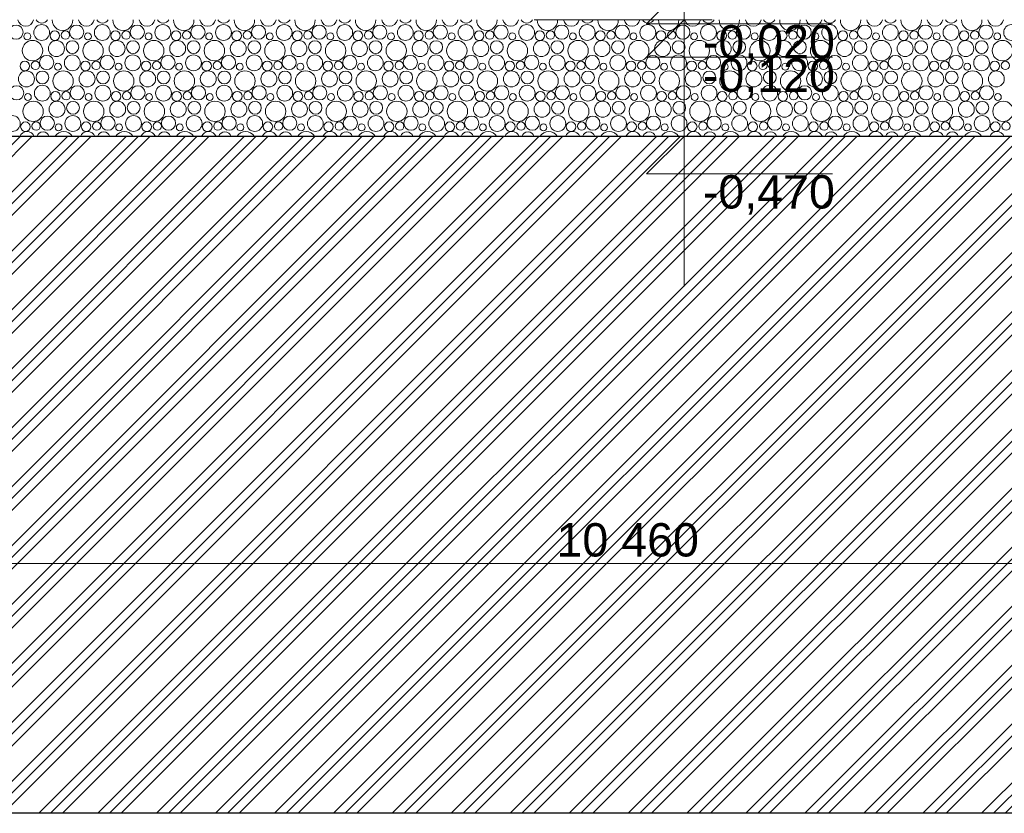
# Model space of a CAD drawing. Header units: millimetres. Extents: x 1798021 to 1815325, y -2500 to 6534.
# Tile 18 of 98: x 1804906 to 1807860, y -2500 to -120. Entities that reach past the tile are written whole.
import ezdxf

# ---------------------------------------------------------------- set-up
doc = ezdxf.new("R2010")
doc.units = ezdxf.units.MM
doc.header["$MEASUREMENT"] = 0
for name, color, linetype in [('2 - KÓTA NS.2D', 7, 'Continuous'), ('3 - TERÉN NEZPEVNĚNÝ.3D', 7, 'Continuous'), ('3 - ZÁKLADOVÉ DESKY.3D', 7, 'Continuous'), ('Konstrukce – Dělicí čáry vrstev', 7, 'Continuous'), ('Výplně – Řezové', 7, 'Continuous')]:
    doc.layers.add(name, color=color, linetype=linetype)
doc.styles.add('GENEROVANÝ_STYL_1', font='Arial.ttf')
doc.dimstyles.new('GENEROVANÝ_STYL__2', dxfattribs={"dimtxt": 100, "dimasz": 85.5, "dimexe": 0.18, "dimexo": 450, "dimgap": 0, "dimtad": 1, "dimtih": 1, "dimtoh": 1, "dimdec": 0, "dimzin": 0, "dimdsep": 46, "dimtxsty": 'GENEROVANÝ_STYL_1', "dimblk": 'ARROWHEAD_6', "dimblk1": 'ARROWHEAD_6', "dimblk2": 'ARROWHEAD_6', "dimcen": 0.09, "dimclrd": 256, "dimclre": 256, "dimclrt": 256, "dimazin": 0, "dimtfac": 1, "dimtdec": 4, "dimtmove": 0, "dimatfit": 3, "dimfxl": 1, "dimtolj": 1, "dimtzin": 0, "dimarcsym": 0})

# ---------------------------------------------------------------- blocks, each defined once
blk = doc.blocks.new('Řez_3', base_point=(1118812.4, 0))
at = {"layer": 'Výplně – Řezové', "linetype": 'Continuous', "lineweight": 0, "true_color": 0x000000}
h = blk.add_hatch(dxfattribs=at)
h.set_pattern_fill('TERÉN___PŮVODNÍ', color=18, style=0, pattern_type=2)
h.set_pattern_definition([(45, (1118812.4, 0), (-88.388348, 88.388348), []), (45, (1118794.72, 17.68), (-88.388348, 88.388348), []), (45, (1118777.04, 35.36), (-88.388348, 88.388348), [])])
h.paths.add_polyline_path([(1798679.7, -240), (1798679.7, -2500), (1814611.1, -2500), (1814611.1, -240), (1813406.5, -240), (1813406.5, -1060), (1812556.5, -1060), (1812556.5, -469.7), (1800896.5, -469.7), (1800896.5, -1060), (1800046.5, -1060), (1800046.5, -240)])
at = {"layer": '3 - TERÉN NEZPEVNĚNÝ.3D', "color": 7, "linetype": 'Continuous', "lineweight": 30}
blk.add_line((1814611.1, -2500), (1798679.7, -2500), dxfattribs=at)
blk = doc.blocks.new('*X60', base_point=(1118812.4, 0))
at = {"layer": 'Výplně – Řezové', "color": 7, "linetype": 'Continuous', "lineweight": 0}
for centre, radius in [((1804895.6, -157.1), 21.3), ((1804972.3, -158.1), 23.7), ((1805077.4, -157.1), 21.3), ((1805154.2, -158.1), 23.7), ((1805259.3, -157.1), 21.3), ((1805336, -158.1), 23.7), ((1805441.2, -157.1), 21.3), ((1805517.9, -158.1), 23.7), ((1805623, -157.1), 21.3), ((1805699.7, -158.1), 23.7), ((1805804.9, -157.1), 21.3), ((1805881.6, -158.1), 23.7), ((1805986.7, -157.1), 21.3), ((1806063.5, -158.1), 23.7), ((1806168.6, -157.1), 21.3), ((1806245.3, -158.1), 23.7), ((1806350.4, -157.1), 21.3), ((1806427.2, -158.1), 23.7), ((1806532.3, -157.1), 21.3), ((1806609, -158.1), 23.7), ((1806714.1, -157.1), 21.3), ((1806790.9, -158.1), 23.7), ((1806896, -157.1), 21.3), ((1806972.7, -158.1), 23.7), ((1807077.8, -157.1), 21.3), ((1807154.6, -158.1), 23.7), ((1807259.7, -157.1), 21.3), ((1807336.4, -158.1), 23.7), ((1807441.5, -157.1), 21.3), ((1807518.3, -158.1), 23.7), ((1807623.4, -157.1), 21.3), ((1807700.1, -158.1), 23.7), ((1807805.3, -157.1), 21.3), ((1807882, -158.1), 23.7), ((1804929.3, -169.8), 10.3), ((1805011.8, -167.7), 14.3), ((1805043.8, -165.9), 12.5), ((1805111.1, -169.8), 10.3), ((1805193.7, -167.7), 14.3), ((1805225.6, -165.9), 12.5), ((1805293, -169.8), 10.3), ((1805375.6, -167.7), 14.3), ((1805407.5, -165.9), 12.5), ((1805474.8, -169.8), 10.3), ((1805557.4, -167.7), 14.3), ((1805589.3, -165.9), 12.5), ((1805656.7, -169.8), 10.3), ((1805739.3, -167.7), 14.3), ((1805771.2, -165.9), 12.5), ((1805838.5, -169.8), 10.3), ((1805921.1, -167.7), 14.3), ((1805953, -165.9), 12.5), ((1806020.4, -169.8), 10.3), ((1806103, -167.7), 14.3), ((1806134.9, -165.9), 12.5), ((1806202.3, -169.8), 10.3), ((1806284.8, -167.7), 14.3), ((1806316.7, -165.9), 12.5), ((1806384.1, -169.8), 10.3), ((1806466.7, -167.7), 14.3), ((1806498.6, -165.9), 12.5), ((1806566, -169.8), 10.3), ((1806648.5, -167.7), 14.3), ((1806680.4, -165.9), 12.5), ((1806747.8, -169.8), 10.3), ((1806830.4, -167.7), 14.3), ((1806862.3, -165.9), 12.5), ((1806929.7, -169.8), 10.3), ((1807012.2, -167.7), 14.3), ((1807044.2, -165.9), 12.5), ((1807111.5, -169.8), 10.3), ((1807194.1, -167.7), 14.3), ((1807226, -165.9), 12.5), ((1807293.4, -169.8), 10.3), ((1807375.9, -167.7), 14.3), ((1807407.9, -165.9), 12.5), ((1807475.2, -169.8), 10.3), ((1807557.8, -167.7), 14.3), ((1807589.7, -165.9), 12.5), ((1807657.1, -169.8), 10.3), ((1807739.7, -167.7), 14.3), ((1807771.6, -165.9), 12.5), ((1807838.9, -169.8), 10.3), ((1804944.9, -212.6), 30.6), ((1805016.7, -206.4), 23.9), ((1805064.7, -202), 19.2), ((1805126.7, -212.6), 30.6), ((1805198.5, -206.4), 23.9), ((1805246.5, -202), 19.2), ((1805308.6, -212.6), 30.6), ((1805380.4, -206.4), 23.9), ((1805428.4, -202), 19.2), ((1805490.5, -212.6), 30.6), ((1805562.2, -206.4), 23.9), ((1805610.3, -202), 19.2), ((1805672.3, -212.6), 30.6), ((1805744.1, -206.4), 23.9), ((1805792.1, -202), 19.2), ((1805854.2, -212.6), 30.6), ((1805925.9, -206.4), 23.9), ((1805974, -202), 19.2), ((1806036, -212.6), 30.6), ((1806107.8, -206.4), 23.9), ((1806155.8, -202), 19.2), ((1806217.9, -212.6), 30.6), ((1806289.7, -206.4), 23.9), ((1806337.7, -202), 19.2), ((1806399.7, -212.6), 30.6), ((1806471.5, -206.4), 23.9), ((1806519.5, -202), 19.2), ((1806581.6, -212.6), 30.6), ((1806653.4, -206.4), 23.9), ((1806701.4, -202), 19.2), ((1806763.4, -212.6), 30.6), ((1806835.2, -206.4), 23.9), ((1806883.2, -202), 19.2), ((1806945.3, -212.6), 30.6), ((1807017.1, -206.4), 23.9), ((1807065.1, -202), 19.2), ((1807127.1, -212.6), 30.6), ((1807198.9, -206.4), 23.9), ((1807246.9, -202), 19.2), ((1807309, -212.6), 30.6), ((1807380.8, -206.4), 23.9), ((1807428.8, -202), 19.2), ((1807490.8, -212.6), 30.6), ((1807562.6, -206.4), 23.9), ((1807610.6, -202), 19.2), ((1807672.7, -212.6), 30.6), ((1807744.5, -206.4), 23.9), ((1807792.5, -202), 19.2), ((1807854.6, -212.6), 30.6), ((1804987.4, -248.1), 21.3), ((1805064.2, -249.1), 23.7), ((1805169.3, -248.1), 21.3), ((1805246, -249.1), 23.7), ((1805351.2, -248.1), 21.3), ((1805427.9, -249.1), 23.7), ((1805533, -248.1), 21.3), ((1805609.7, -249.1), 23.7), ((1805714.9, -248.1), 21.3), ((1805791.6, -249.1), 23.7), ((1805896.7, -248.1), 21.3), ((1805973.5, -249.1), 23.7), ((1806078.6, -248.1), 21.3), ((1806155.3, -249.1), 23.7), ((1806260.4, -248.1), 21.3), ((1806337.2, -249.1), 23.7), ((1806442.3, -248.1), 21.3), ((1806519, -249.1), 23.7), ((1806624.1, -248.1), 21.3), ((1806700.9, -249.1), 23.7), ((1806806, -248.1), 21.3), ((1806882.7, -249.1), 23.7), ((1806987.8, -248.1), 21.3), ((1807064.6, -249.1), 23.7), ((1807169.7, -248.1), 21.3), ((1807246.4, -249.1), 23.7), ((1807351.5, -248.1), 21.3), ((1807428.3, -249.1), 23.7), ((1807533.4, -248.1), 21.3), ((1807610.1, -249.1), 23.7), ((1807715.3, -248.1), 21.3), ((1807792, -249.1), 23.7), ((1804921.8, -258.7), 14.3), ((1804953.8, -256.9), 12.5), ((1805021.1, -260.8), 10.3), ((1805103.7, -258.7), 14.3), ((1805135.6, -256.9), 12.5), ((1805203, -260.8), 10.3), ((1805285.6, -258.7), 14.3), ((1805317.5, -256.9), 12.5), ((1805384.8, -260.8), 10.3), ((1805467.4, -258.7), 14.3), ((1805499.3, -256.9), 12.5), ((1805566.7, -260.8), 10.3), ((1805649.3, -258.7), 14.3), ((1805681.2, -256.9), 12.5), ((1805748.5, -260.8), 10.3), ((1805831.1, -258.7), 14.3), ((1805863, -256.9), 12.5), ((1805930.4, -260.8), 10.3), ((1806013, -258.7), 14.3), ((1806044.9, -256.9), 12.5), ((1806112.3, -260.8), 10.3), ((1806194.8, -258.7), 14.3), ((1806226.7, -256.9), 12.5), ((1806294.1, -260.8), 10.3), ((1806376.7, -258.7), 14.3), ((1806408.6, -256.9), 12.5), ((1806476, -260.8), 10.3), ((1806558.5, -258.7), 14.3), ((1806590.4, -256.9), 12.5), ((1806657.8, -260.8), 10.3), ((1806740.4, -258.7), 14.3), ((1806772.3, -256.9), 12.5), ((1806839.7, -260.8), 10.3), ((1806922.2, -258.7), 14.3), ((1806954.2, -256.9), 12.5), ((1807021.5, -260.8), 10.3), ((1807104.1, -258.7), 14.3), ((1807136, -256.9), 12.5), ((1807203.4, -260.8), 10.3), ((1807285.9, -258.7), 14.3), ((1807317.9, -256.9), 12.5), ((1807385.2, -260.8), 10.3), ((1807467.8, -258.7), 14.3), ((1807499.7, -256.9), 12.5), ((1807567.1, -260.8), 10.3), ((1807649.7, -258.7), 14.3), ((1807681.6, -256.9), 12.5), ((1807748.9, -260.8), 10.3), ((1807831.5, -258.7), 14.3), ((1807863.4, -256.9), 12.5), ((1804926.7, -297.4), 23.9), ((1804974.7, -293), 19.2), ((1805036.7, -303.6), 30.6), ((1805108.5, -297.4), 23.9), ((1805156.5, -293), 19.2), ((1805218.6, -303.6), 30.6), ((1805290.4, -297.4), 23.9), ((1805338.4, -293), 19.2), ((1805400.5, -303.6), 30.6), ((1805472.2, -297.4), 23.9), ((1805520.3, -293), 19.2), ((1805582.3, -303.6), 30.6), ((1805654.1, -297.4), 23.9), ((1805702.1, -293), 19.2), ((1805764.2, -303.6), 30.6), ((1805835.9, -297.4), 23.9), ((1805884, -293), 19.2), ((1805946, -303.6), 30.6), ((1806017.8, -297.4), 23.9), ((1806065.8, -293), 19.2), ((1806127.9, -303.6), 30.6), ((1806199.7, -297.4), 23.9), ((1806247.7, -293), 19.2), ((1806309.7, -303.6), 30.6), ((1806381.5, -297.4), 23.9), ((1806429.5, -293), 19.2), ((1806491.6, -303.6), 30.6), ((1806563.4, -297.4), 23.9), ((1806611.4, -293), 19.2), ((1806673.4, -303.6), 30.6), ((1806745.2, -297.4), 23.9), ((1806793.2, -293), 19.2), ((1806855.3, -303.6), 30.6), ((1806927.1, -297.4), 23.9), ((1806975.1, -293), 19.2), ((1807037.1, -303.6), 30.6), ((1807108.9, -297.4), 23.9), ((1807156.9, -293), 19.2), ((1807219, -303.6), 30.6), ((1807290.8, -297.4), 23.9), ((1807338.8, -293), 19.2), ((1807400.8, -303.6), 30.6), ((1807472.6, -297.4), 23.9), ((1807520.6, -293), 19.2), ((1807582.7, -303.6), 30.6), ((1807654.5, -297.4), 23.9), ((1807702.5, -293), 19.2), ((1807764.6, -303.6), 30.6), ((1807836.3, -297.4), 23.9), ((1804897.4, -339.1), 21.3), ((1804974.2, -340.1), 23.7), ((1805079.3, -339.1), 21.3), ((1805156, -340.1), 23.7), ((1805261.2, -339.1), 21.3), ((1805337.9, -340.1), 23.7), ((1805443, -339.1), 21.3), ((1805519.7, -340.1), 23.7), ((1805624.9, -339.1), 21.3), ((1805701.6, -340.1), 23.7), ((1805806.7, -339.1), 21.3), ((1805883.5, -340.1), 23.7), ((1805988.6, -339.1), 21.3), ((1806065.3, -340.1), 23.7), ((1806170.4, -339.1), 21.3), ((1806247.2, -340.1), 23.7), ((1806352.3, -339.1), 21.3), ((1806429, -340.1), 23.7), ((1806534.1, -339.1), 21.3), ((1806610.9, -340.1), 23.7), ((1806716, -339.1), 21.3), ((1806792.7, -340.1), 23.7), ((1806897.8, -339.1), 21.3), ((1806974.6, -340.1), 23.7), ((1807079.7, -339.1), 21.3), ((1807156.4, -340.1), 23.7), ((1807261.5, -339.1), 21.3), ((1807338.3, -340.1), 23.7), ((1807443.4, -339.1), 21.3), ((1807520.1, -340.1), 23.7), ((1807625.3, -339.1), 21.3), ((1807702, -340.1), 23.7), ((1807807.1, -339.1), 21.3), ((1804931.1, -351.8), 10.3), ((1805013.7, -349.7), 14.3), ((1805045.6, -347.9), 12.5), ((1805113, -351.8), 10.3), ((1805195.6, -349.7), 14.3), ((1805227.5, -347.9), 12.5), ((1805294.8, -351.8), 10.3), ((1805377.4, -349.7), 14.3), ((1805409.3, -347.9), 12.5), ((1805476.7, -351.8), 10.3), ((1805559.3, -349.7), 14.3), ((1805591.2, -347.9), 12.5), ((1805658.5, -351.8), 10.3), ((1805741.1, -349.7), 14.3), ((1805773, -347.9), 12.5), ((1805840.4, -351.8), 10.3), ((1805923, -349.7), 14.3), ((1805954.9, -347.9), 12.5), ((1806022.3, -351.8), 10.3), ((1806104.8, -349.7), 14.3), ((1806136.7, -347.9), 12.5), ((1806204.1, -351.8), 10.3), ((1806286.7, -349.7), 14.3), ((1806318.6, -347.9), 12.5), ((1806386, -351.8), 10.3), ((1806468.5, -349.7), 14.3), ((1806500.4, -347.9), 12.5), ((1806567.8, -351.8), 10.3), ((1806650.4, -349.7), 14.3), ((1806682.3, -347.9), 12.5), ((1806749.7, -351.8), 10.3), ((1806832.2, -349.7), 14.3), ((1806864.2, -347.9), 12.5), ((1806931.5, -351.8), 10.3), ((1807014.1, -349.7), 14.3), ((1807046, -347.9), 12.5), ((1807113.4, -351.8), 10.3), ((1807195.9, -349.7), 14.3), ((1807227.9, -347.9), 12.5), ((1807295.2, -351.8), 10.3), ((1807377.8, -349.7), 14.3), ((1807409.7, -347.9), 12.5), ((1807477.1, -351.8), 10.3), ((1807559.7, -349.7), 14.3), ((1807591.6, -347.9), 12.5), ((1807658.9, -351.8), 10.3), ((1807741.5, -349.7), 14.3), ((1807773.4, -347.9), 12.5), ((1807840.8, -351.8), 10.3), ((1804946.7, -394.6), 30.6), ((1805018.5, -388.4), 23.9), ((1805066.5, -384), 19.2), ((1805128.6, -394.6), 30.6), ((1805200.4, -388.4), 23.9), ((1805248.4, -384), 19.2), ((1805310.5, -394.6), 30.6), ((1805382.2, -388.4), 23.9), ((1805430.3, -384), 19.2), ((1805492.3, -394.6), 30.6), ((1805564.1, -388.4), 23.9), ((1805612.1, -384), 19.2), ((1805674.2, -394.6), 30.6), ((1805745.9, -388.4), 23.9), ((1805794, -384), 19.2), ((1805856, -394.6), 30.6), ((1805927.8, -388.4), 23.9), ((1805975.8, -384), 19.2), ((1806037.9, -394.6), 30.6), ((1806109.7, -388.4), 23.9), ((1806157.7, -384), 19.2), ((1806219.7, -394.6), 30.6), ((1806291.5, -388.4), 23.9), ((1806339.5, -384), 19.2), ((1806401.6, -394.6), 30.6), ((1806473.4, -388.4), 23.9), ((1806521.4, -384), 19.2), ((1806583.4, -394.6), 30.6), ((1806655.2, -388.4), 23.9), ((1806703.2, -384), 19.2), ((1806765.3, -394.6), 30.6), ((1806837.1, -388.4), 23.9), ((1806885.1, -384), 19.2), ((1806947.1, -394.6), 30.6), ((1807018.9, -388.4), 23.9), ((1807066.9, -384), 19.2), ((1807129, -394.6), 30.6), ((1807200.8, -388.4), 23.9), ((1807248.8, -384), 19.2), ((1807310.8, -394.6), 30.6), ((1807382.6, -388.4), 23.9), ((1807430.6, -384), 19.2), ((1807492.7, -394.6), 30.6), ((1807564.5, -388.4), 23.9), ((1807612.5, -384), 19.2), ((1807674.6, -394.6), 30.6), ((1807746.3, -388.4), 23.9), ((1807794.4, -384), 19.2), ((1807856.4, -394.6), 30.6), ((1804884.2, -431.1), 23.7), ((1804989.3, -430.1), 21.3), ((1805066, -431.1), 23.7), ((1805171.2, -430.1), 21.3), ((1805247.9, -431.1), 23.7), ((1805353, -430.1), 21.3), ((1805429.7, -431.1), 23.7), ((1805534.9, -430.1), 21.3), ((1805611.6, -431.1), 23.7), ((1805716.7, -430.1), 21.3), ((1805793.5, -431.1), 23.7), ((1805898.6, -430.1), 21.3), ((1805975.3, -431.1), 23.7), ((1806080.4, -430.1), 21.3), ((1806157.2, -431.1), 23.7), ((1806262.3, -430.1), 21.3), ((1806339, -431.1), 23.7), ((1806444.1, -430.1), 21.3), ((1806520.9, -431.1), 23.7), ((1806626, -430.1), 21.3), ((1806702.7, -431.1), 23.7), ((1806807.8, -430.1), 21.3), ((1806884.6, -431.1), 23.7), ((1806989.7, -430.1), 21.3), ((1807066.4, -431.1), 23.7), ((1807171.5, -430.1), 21.3), ((1807248.3, -431.1), 23.7), ((1807353.4, -430.1), 21.3), ((1807430.1, -431.1), 23.7), ((1807535.3, -430.1), 21.3), ((1807612, -431.1), 23.7), ((1807717.1, -430.1), 21.3), ((1807793.8, -431.1), 23.7), ((1804923.7, -440.7), 14.3), ((1804955.6, -438.9), 12.5), ((1805023, -442.8), 10.3), ((1805105.6, -440.7), 14.3), ((1805137.5, -438.9), 12.5), ((1805204.8, -442.8), 10.3), ((1805287.4, -440.7), 14.3), ((1805319.3, -438.9), 12.5), ((1805386.7, -442.8), 10.3), ((1805469.3, -440.7), 14.3), ((1805501.2, -438.9), 12.5), ((1805568.5, -442.8), 10.3), ((1805651.1, -440.7), 14.3), ((1805683, -438.9), 12.5), ((1805750.4, -442.8), 10.3), ((1805833, -440.7), 14.3), ((1805864.9, -438.9), 12.5), ((1805932.3, -442.8), 10.3), ((1806014.8, -440.7), 14.3), ((1806046.7, -438.9), 12.5), ((1806114.1, -442.8), 10.3), ((1806196.7, -440.7), 14.3), ((1806228.6, -438.9), 12.5), ((1806296, -442.8), 10.3), ((1806378.5, -440.7), 14.3), ((1806410.4, -438.9), 12.5), ((1806477.8, -442.8), 10.3), ((1806560.4, -440.7), 14.3), ((1806592.3, -438.9), 12.5), ((1806659.7, -442.8), 10.3), ((1806742.2, -440.7), 14.3), ((1806774.2, -438.9), 12.5), ((1806841.5, -442.8), 10.3), ((1806924.1, -440.7), 14.3), ((1806956, -438.9), 12.5), ((1807023.4, -442.8), 10.3), ((1807105.9, -440.7), 14.3), ((1807137.9, -438.9), 12.5), ((1807205.2, -442.8), 10.3), ((1807287.8, -440.7), 14.3), ((1807319.7, -438.9), 12.5), ((1807387.1, -442.8), 10.3), ((1807469.7, -440.7), 14.3), ((1807501.6, -438.9), 12.5), ((1807568.9, -442.8), 10.3), ((1807651.5, -440.7), 14.3), ((1807683.4, -438.9), 12.5), ((1807750.8, -442.8), 10.3), ((1807833.4, -440.7), 14.3), ((1807865.3, -438.9), 12.5)]:
    blk.add_circle(centre, radius, dxfattribs=at)
for centre, radius, start, end in [((1804924.8, -115.4), 23.9, 190.5537, 349.4463), ((1804972.8, -111), 19.2, 207.2399, 332.7601), ((1805034.9, -121.6), 30.6, 176.5161, 3.4839), ((1805106.7, -115.4), 23.9, 190.5537, 349.4463), ((1805154.7, -111), 19.2, 207.2399, 332.7601), ((1805216.7, -121.6), 30.6, 176.5161, 3.4839), ((1805288.5, -115.4), 23.9, 190.5537, 349.4463), ((1805336.5, -111), 19.2, 207.2399, 332.7601), ((1805398.6, -121.6), 30.6, 176.5161, 3.4839), ((1805470.4, -115.4), 23.9, 190.5537, 349.4463), ((1805518.4, -111), 19.2, 207.2399, 332.7601), ((1805580.5, -121.6), 30.6, 176.5161, 3.4839), ((1805652.2, -115.4), 23.9, 190.5537, 349.4463), ((1805700.3, -111), 19.2, 207.2399, 332.7601), ((1805762.3, -121.6), 30.6, 176.5161, 3.4839), ((1805834.1, -115.4), 23.9, 190.5537, 349.4463), ((1805882.1, -111), 19.2, 207.2399, 332.7601), ((1805944.2, -121.6), 30.6, 176.5161, 3.4839), ((1806015.9, -115.4), 23.9, 190.5537, 349.4463), ((1806064, -111), 19.2, 207.2399, 332.7601), ((1806126, -121.6), 30.6, 176.5161, 3.4839), ((1806197.8, -115.4), 23.9, 190.5537, 349.4463), ((1806245.8, -111), 19.2, 207.2399, 332.7601), ((1806307.9, -121.6), 30.6, 176.5161, 3.4839), ((1806379.7, -115.4), 23.9, 190.5537, 349.4463), ((1806427.7, -111), 19.2, 207.2399, 332.7601), ((1806489.7, -121.6), 30.6, 176.5161, 3.4839), ((1806561.5, -115.4), 23.9, 190.5537, 349.4463), ((1806609.5, -111), 19.2, 207.2399, 332.7601), ((1806671.6, -121.6), 30.6, 176.5161, 3.4839), ((1806743.4, -115.4), 23.9, 190.5537, 349.4463), ((1806791.4, -111), 19.2, 207.2399, 332.7601), ((1806853.4, -121.6), 30.6, 176.5161, 3.4839), ((1806925.2, -115.4), 23.9, 190.5537, 349.4463), ((1806973.2, -111), 19.2, 207.2399, 332.7601), ((1807035.3, -121.6), 30.6, 176.5161, 3.4839), ((1807107.1, -115.4), 23.9, 190.5537, 349.4463), ((1807155.1, -111), 19.2, 207.2399, 332.7601), ((1807217.1, -121.6), 30.6, 176.5161, 3.4839), ((1807288.9, -115.4), 23.9, 190.5537, 349.4463), ((1807336.9, -111), 19.2, 207.2399, 332.7601), ((1807399, -121.6), 30.6, 176.5161, 3.4839), ((1807470.8, -115.4), 23.9, 190.5537, 349.4463), ((1807518.8, -111), 19.2, 207.2399, 332.7601), ((1807580.8, -121.6), 30.6, 176.5161, 3.4839), ((1807652.6, -115.4), 23.9, 190.5537, 349.4463), ((1807700.6, -111), 19.2, 207.2399, 332.7601), ((1807762.7, -121.6), 30.6, 176.5161, 3.4839), ((1807834.5, -115.4), 23.9, 190.5537, 349.4463), ((1804928.5, -479.4), 23.9, 23.7948, 156.2052), ((1804976.5, -475), 19.2, 15.778, 164.222), ((1805038.6, -485.6), 30.6, 31.1947, 148.8053), ((1805110.4, -479.4), 23.9, 23.7948, 156.2052), ((1805158.4, -475), 19.2, 15.778, 164.222), ((1805220.5, -485.6), 30.6, 31.1947, 148.8053), ((1805292.2, -479.4), 23.9, 23.7948, 156.2052), ((1805340.3, -475), 19.2, 15.778, 164.222), ((1805402.3, -485.6), 30.6, 31.1947, 148.8053), ((1805474.1, -479.4), 23.9, 23.7948, 156.2052), ((1805522.1, -475), 19.2, 15.778, 164.222), ((1805584.2, -485.6), 30.6, 31.1947, 148.8053), ((1805655.9, -479.4), 23.9, 23.7948, 156.2052), ((1805704, -475), 19.2, 15.778, 164.222), ((1805766, -485.6), 30.6, 31.1947, 148.8053), ((1805837.8, -479.4), 23.9, 23.7948, 156.2052), ((1805885.8, -475), 19.2, 15.778, 164.222), ((1805947.9, -485.6), 30.6, 31.1947, 148.8053), ((1806019.7, -479.4), 23.9, 23.7948, 156.2052), ((1806067.7, -475), 19.2, 15.778, 164.222), ((1806129.7, -485.6), 30.6, 31.1947, 148.8053), ((1806201.5, -479.4), 23.9, 23.7948, 156.2052), ((1806249.5, -475), 19.2, 15.778, 164.222), ((1806311.6, -485.6), 30.6, 31.1947, 148.8053), ((1806383.4, -479.4), 23.9, 23.7948, 156.2052), ((1806431.4, -475), 19.2, 15.778, 164.222), ((1806493.4, -485.6), 30.6, 31.1947, 148.8053), ((1806565.2, -479.4), 23.9, 23.7948, 156.2052), ((1806613.2, -475), 19.2, 15.778, 164.222), ((1806675.3, -485.6), 30.6, 31.1947, 148.8053), ((1806747.1, -479.4), 23.9, 23.7948, 156.2052), ((1806795.1, -475), 19.2, 15.778, 164.222), ((1806857.1, -485.6), 30.6, 31.1947, 148.8053), ((1806928.9, -479.4), 23.9, 23.7948, 156.2052), ((1806976.9, -475), 19.2, 15.778, 164.222), ((1807039, -485.6), 30.6, 31.1947, 148.8053), ((1807110.8, -479.4), 23.9, 23.7948, 156.2052), ((1807158.8, -475), 19.2, 15.778, 164.222), ((1807220.8, -485.6), 30.6, 31.1947, 148.8053), ((1807292.6, -479.4), 23.9, 23.7948, 156.2052), ((1807340.6, -475), 19.2, 15.778, 164.222), ((1807402.7, -485.6), 30.6, 31.1947, 148.8053), ((1807474.5, -479.4), 23.9, 23.7948, 156.2052), ((1807522.5, -475), 19.2, 15.778, 164.222), ((1807584.6, -485.6), 30.6, 31.1947, 148.8053), ((1807656.3, -479.4), 23.9, 23.7948, 156.2052), ((1807704.4, -475), 19.2, 15.778, 164.222), ((1807766.4, -485.6), 30.6, 31.1947, 148.8053), ((1807838.2, -479.4), 23.9, 23.7948, 156.2052)]:
    blk.add_arc(centre, radius, start, end, dxfattribs=at)
blk = doc.blocks.new('Řez_41', base_point=(1118812.4, 0))
at = {"layer": 'Konstrukce – Dělicí čáry vrstev', "color": 7, "linetype": 'Continuous', "lineweight": 30}
blk.add_line((1812556.5, -469.7), (1800896.5, -469.7), dxfattribs=at)
at = {"layer": '3 - ZÁKLADOVÉ DESKY.3D', "lineweight": 0}
blk.add_blockref('*X60', (1118812.4, 0), dxfattribs=at)
blk = doc.blocks.new('Kóta_3', base_point=(1806899.6, -469.7))
at = {"layer": '2 - KÓTA NS.2D', "color": 96, "linetype": 'Continuous', "lineweight": 15, "true_color": 0x007d00}
for p, q in [((1806899.6, 500), (1806899.6, 950)), ((1806899.6, 500), (1806787.1, 612.5)), ((1806787.1, 612.5), (1806899.6, 612.5)), ((1806899.6, 612.5), (1807379.1, 612.5)), ((1806899.6, 300), (1806787.1, 187.5)), ((1806899.6, 300), (1806899.6, -150)), ((1806787.1, 187.5), (1806899.6, 187.5)), ((1806899.6, 187.5), (1807379.1, 187.5)), ((1806899.6, -19.7), (1806787.1, -132.2)), ((1806899.6, -19.7), (1806899.6, -469.7)), ((1806899.6, -119.7), (1806787.1, -232.2)), ((1806787.1, -132.2), (1806899.6, -132.2)), ((1806899.6, -119.7), (1806899.6, -569.7)), ((1806899.6, -132.2), (1807344.7, -132.2)), ((1806787.1, -232.2), (1806899.6, -232.2)), ((1806899.6, -232.2), (1807344.7, -232.2)), ((1806899.6, -469.7), (1806787.1, -582.2)), ((1806899.6, -469.7), (1806899.6, -919.7)), ((1806787.1, -582.2), (1806899.6, -582.2)), ((1806899.6, -582.2), (1807344.7, -582.2))]:
    blk.add_line(p, q, dxfattribs=at)
at = {"layer": '2 - KÓTA NS.2D', "color": 96, "linetype": 'Continuous', "lineweight": 0, "true_color": 0x007d00}
for p, q in [((1806899.6, 500), (1806449.6, 500)), ((1806899.6, 500), (1806984, 500)), ((1806899.6, 300), (1806449.6, 300)), ((1806899.6, 300), (1806984, 300)), ((1806899.6, -19.7), (1806449.6, -19.7)), ((1806899.6, -19.7), (1806984, -19.7)), ((1806899.6, -119.7), (1806449.6, -119.7)), ((1806899.6, -119.7), (1806984, -119.7)), ((1806899.6, -469.7), (1806815.2, -469.7)), ((1806899.6, -469.7), (1807349.6, -469.7))]:
    blk.add_line(p, q, dxfattribs=at)
at = {"layer": '2 - KÓTA NS.2D', "color": 96, "lineweight": 0, "true_color": 0x007d00, "char_height": 100, "attachment_point": 7, "style": 'GENEROVANÝ_STYL_1'}
for s, insert in [('\\A1;{\\pql;\\fArial|b0|i0|c0|p0;\\W1.000000;+0,500}', (1806955.9, 635)), ('\\A1;{\\pql;\\fArial|b0|i0|c0|p0;\\W1.000000;+0,300}', (1806955.9, 65)), ('\\A1;{\\pql;\\fArial|b0|i0|c0|p0;\\W1.000000;-0,020}', (1806955.9, -254.7)), ('\\A1;{\\pql;\\fArial|b0|i0|c0|p0;\\W1.000000;-0,120}', (1806955.9, -354.7)), ('\\A1;{\\pql;\\fArial|b0|i0|c0|p0;\\W1.000000;-0,470}', (1806955.9, -704.7))]:
    blk.add_mtext(s, dxfattribs=dict(at, insert=insert))
blk = doc.blocks.new('*D166', base_point=(1118812.4, 0))
at = {"layer": '2 - KÓTA NS.2D', "color": 96, "linetype": 'Continuous', "lineweight": 0, "true_color": 0x007d00}
for p, q in [((1801496.5, -1835.6), (1801496.5, -1301.2)), ((1811956.5, -1835.6), (1811956.5, -1301.2)), ((1801496.5, -1751.2), (1811956.5, -1751.2))]:
    blk.add_line(p, q, dxfattribs=at)
at = {"layer": '2 - KÓTA NS.2D', "color": 96, "linetype": 'Continuous', "lineweight": 15, "true_color": 0x007d00}
for p, q in [((1801541.5, -1706.2), (1801451.5, -1796.2)), ((1812001.5, -1706.2), (1811911.5, -1796.2))]:
    blk.add_line(p, q, dxfattribs=at)
at = {"layer": '2 - KÓTA NS.2D', "color": 96, "lineweight": 0, "true_color": 0x007d00, "insert": (1806516.8, -1731.2), "char_height": 100, "attachment_point": 7, "style": 'GENEROVANÝ_STYL_1'}
blk.add_mtext('\\A1;{\\pql;\\fArial|b0|i0|c0|p0;\\W1.000000;10\xa0460}', dxfattribs=at)
blk = doc.blocks.new('ARROWHEAD_6')
at = {"color": 0, "linetype": 'Continuous', "lineweight": 0}
for p, q in [((-0.5, -0.5), (0.5, 0.5)), ((0, 0), (-1, 0))]:
    blk.add_line(p, q, dxfattribs=at)

msp = doc.modelspace()

# ---------------------------------------------------------------- block references
at = {"layer": '3 - TERÉN NEZPEVNĚNÝ.3D', "lineweight": 0}
msp.add_blockref('Řez_3', (1118812.4, 0), dxfattribs=at)

# ---------------------------------------------------------------- dimensions: what is measured, and where the dimension line sits
at = {"layer": '2 - KÓTA NS.2D', "color": 96, "linetype": 'Continuous', "lineweight": 0, "true_color": 0x007d00}
dim = msp.add_linear_dim(base=(1811956.5, -1751.2), p1=(1801496.5, -1160), p2=(1811956.5, -1160), dimstyle='GENEROVANÝ_STYL__2', dxfattribs=at)
dim.commit()
dim.dimension.update_dxf_attribs({"geometry": '*D166', "text_midpoint": (1806732.6, -1681.2), "dimtype": 160})

# ---------------------------------------------------------------- next in the draw order: block references
at = {"layer": '3 - ZÁKLADOVÉ DESKY.3D', "lineweight": 0}
msp.add_blockref('Řez_41', (1118812.4, 0), dxfattribs=at)

# ---------------------------------------------------------------- next in the draw order: block references
at = {"layer": '2 - KÓTA NS.2D', "color": 96, "linetype": 'Continuous', "lineweight": 0, "true_color": 0x007d00}
msp.add_blockref('Kóta_3', (1806899.6, -469.7), dxfattribs=at)

doc.saveas('drawing.dxf')
